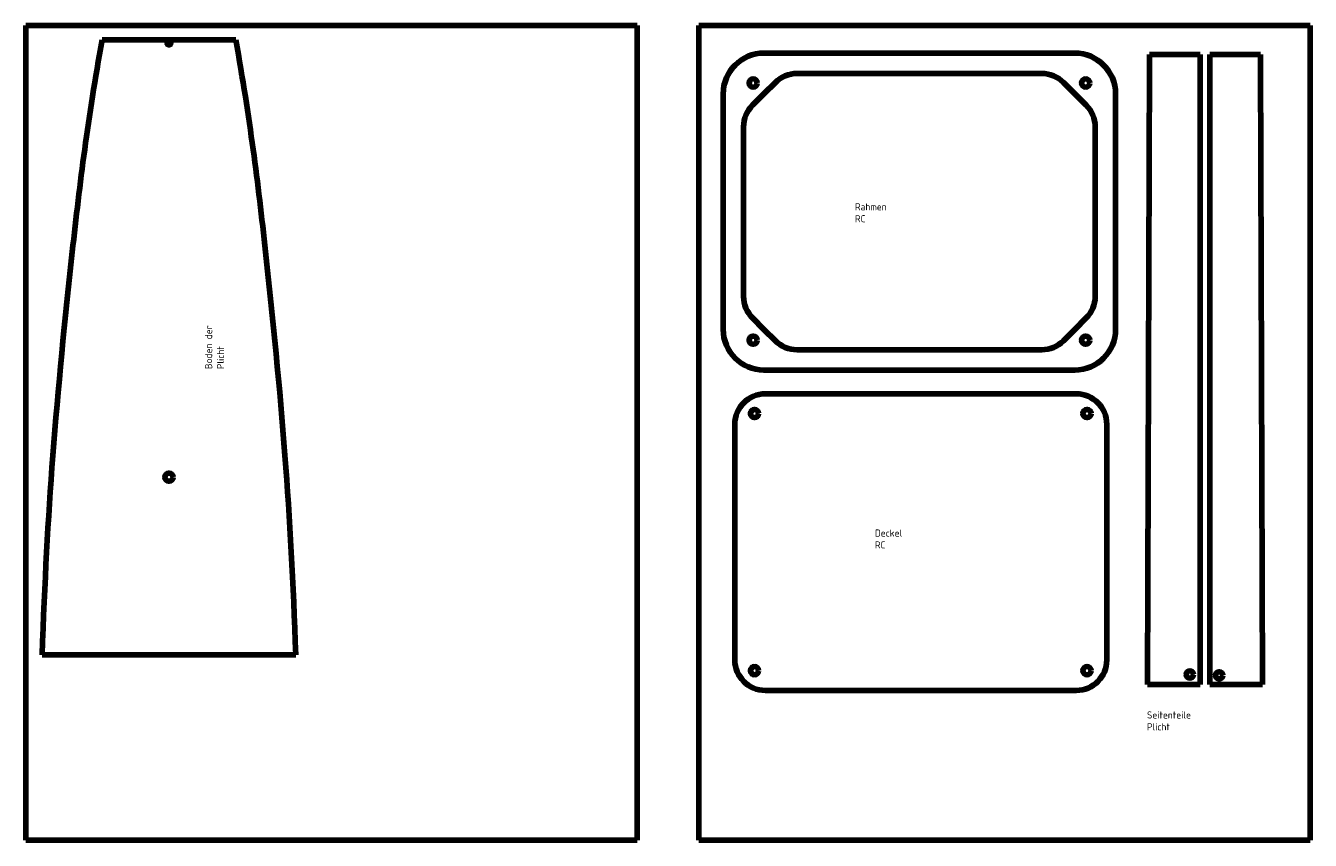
# Model space of a CAD drawing. Header units: millimetres. Extents: x 32 to 663, y 49 to 882.
# Tile 2 of 2: x 33 to 663, y 482 to 882. Entities that reach past the tile are written whole.
import ezdxf

# ---------------------------------------------------------------- set-up
doc = ezdxf.new("R2010")
doc.units = ezdxf.units.MM
doc.layers.add('Default', color=7, linetype='Continuous')

msp = doc.modelspace()

# ---------------------------------------------------------------- linework, layer by layer
at = {"layer": 'Default', "color": 7, "linetype": 'Continuous', "lineweight": 100}
for p, q in [((333, 882.48), (33, 882.48)), ((33, 882.48), (33, 482.48)), ((333, 482.48), (333, 882.48)), ((663.21, 882.48), (363.21, 882.48)), ((363.21, 882.48), (363.21, 482.48)), ((663.21, 482.48), (663.21, 882.48)), ((89.02, 875.5), (70.47, 875.5)), ((136.06, 875.5), (89.02, 875.5)), ((395.17, 869.01), (547.68, 869.01)), ((584.37, 865.37), (583.39, 558.99)), ((609.21, 868.37), (584.37, 868.37)), ((584.37, 865.37), (584.37, 868.37)), ((609.21, 865.37), (609.21, 868.37)), ((609.21, 558.99), (609.21, 865.37)), ((609.21, 558.99), (609.21, 865.37)), ((613.98, 868.37), (638.82, 868.37)), ((613.98, 865.37), (613.98, 868.37)), ((613.98, 558.99), (613.98, 865.37)), ((638.82, 865.37), (638.82, 868.37)), ((638.82, 865.37), (639.8, 558.99)), ((411.39, 859.01), (531.47, 859.01)), ((395.17, 849.01), (400.78, 854.62)), ((547.68, 849.01), (542.08, 854.62)), ((375.17, 733.36), (375.17, 849.01)), ((395.17, 849.01), (389.57, 843.4)), ((547.68, 849.01), (553.29, 843.4)), ((567.68, 849.01), (567.68, 733.36)), ((385.17, 749.57), (385.17, 832.8)), ((557.68, 832.8), (557.68, 749.57)), ((389.57, 738.96), (395.17, 733.36)), ((547.68, 733.36), (553.29, 738.96)), ((395.17, 733.36), (400.78, 727.75)), ((542.08, 727.75), (547.68, 733.36)), ((531.47, 723.36), (411.39, 723.36)), ((547.68, 713.36), (395.17, 713.36)), ((395.87, 701.72), (548.38, 701.72)), ((380.87, 571.07), (380.87, 686.72)), ((563.38, 686.72), (563.38, 571.07)), ((41.03, 573.5), (165.5, 573.5)), ((548.38, 556.07), (395.87, 556.07)), ((609.21, 558.99), (583.39, 558.99)), ((613.98, 558.99), (639.8, 558.99)), ((33, 482.48), (333, 482.48)), ((363.21, 482.48), (663.21, 482.48))]:
    msp.add_line(p, q, dxfattribs=at)
for centre, radius in [((103.27, 874.05), 1), ((389.87, 854.31), 2), ((552.99, 854.31), 2), ((389.87, 728.05), 2), ((552.99, 728.05), 2), ((390.57, 692.02), 2), ((553.68, 692.02), 2), ((103.27, 660.81), 2), ((390.57, 565.76), 2), ((553.68, 565.76), 2), ((604.09, 563.9), 1.77), ((618.52, 563.47), 1.77)]:
    msp.add_circle(centre, radius, dxfattribs=at)
for centre, radius, start, end in [((395.17, 849.01), 20, 90, 180), ((547.68, 849.01), 20, 0, 90), ((411.39, 844.01), 15, 90, 135), ((531.47, 844.01), 15, 45, 90), ((400.17, 832.8), 15, 135, 180), ((542.68, 832.8), 15, 0, 45), ((400.17, 749.57), 15, 180, 225), ((542.68, 749.57), 15, 315, 0), ((395.17, 733.36), 20, 180, 270), ((547.68, 733.36), 20, 270, 0), ((411.39, 738.36), 15, 225, 270), ((531.47, 738.36), 15, 270, 315), ((395.87, 686.72), 15, 90, 180), ((548.38, 686.72), 15, 0, 90), ((395.87, 571.07), 15, 180, 270), ((548.38, 571.07), 15, 270, 0)]:
    msp.add_arc(centre, radius, start, end, dxfattribs=at)
for points in [[(41.03, 573.5), (42.32, 609.3), (45.51, 670.27), (55.82, 775.07), (63.51, 836.99), (70.47, 875.5)], [(165.5, 573.5), (164.21, 609.3), (161.02, 670.27), (150.71, 775.07), (143.01, 836.99), (136.06, 875.5)]]:
    msp.add_open_spline(points, degree=3, knots=[0, 0, 0, 0, 0.323776, 0.65436, 1, 1, 1, 1], dxfattribs=at)

# ---------------------------------------------------------------- texts
at = {"layer": 'Default', "char_height": 3.5, "attachment_point": 1}
for s, insert, width in [('{\\fSolid Edge ISO|b0||i0||c0|p34;\\C7;\\H3.5;\\W1.;Rahmen RC}', (439.85, 795.27), 19.775), ('{\\fSolid Edge ISO|b0||i0||c0|p34;\\C7;\\H3.5;\\W1.;Deckel RC}', (449.6, 635.1), 18.025), ('{\\fSolid Edge ISO|b0||i0||c0|p34;\\C7;\\H3.5;\\W1.;Seitenteile Plicht}', (583.08, 545.77), 31.675)]:
    msp.add_mtext(s, dxfattribs=dict(at, insert=insert, width=width))
at = {"layer": 'Default', "insert": (120.99, 713.82), "char_height": 3.5, "width": 30.3625, "attachment_point": 1, "rotation": 90}
msp.add_mtext('{\\fSolid Edge ISO|b0||i0||c0|p34;\\C7;\\H3.5;\\W1.;Boden der Plicht}', dxfattribs=at)

doc.saveas('drawing.dxf')
